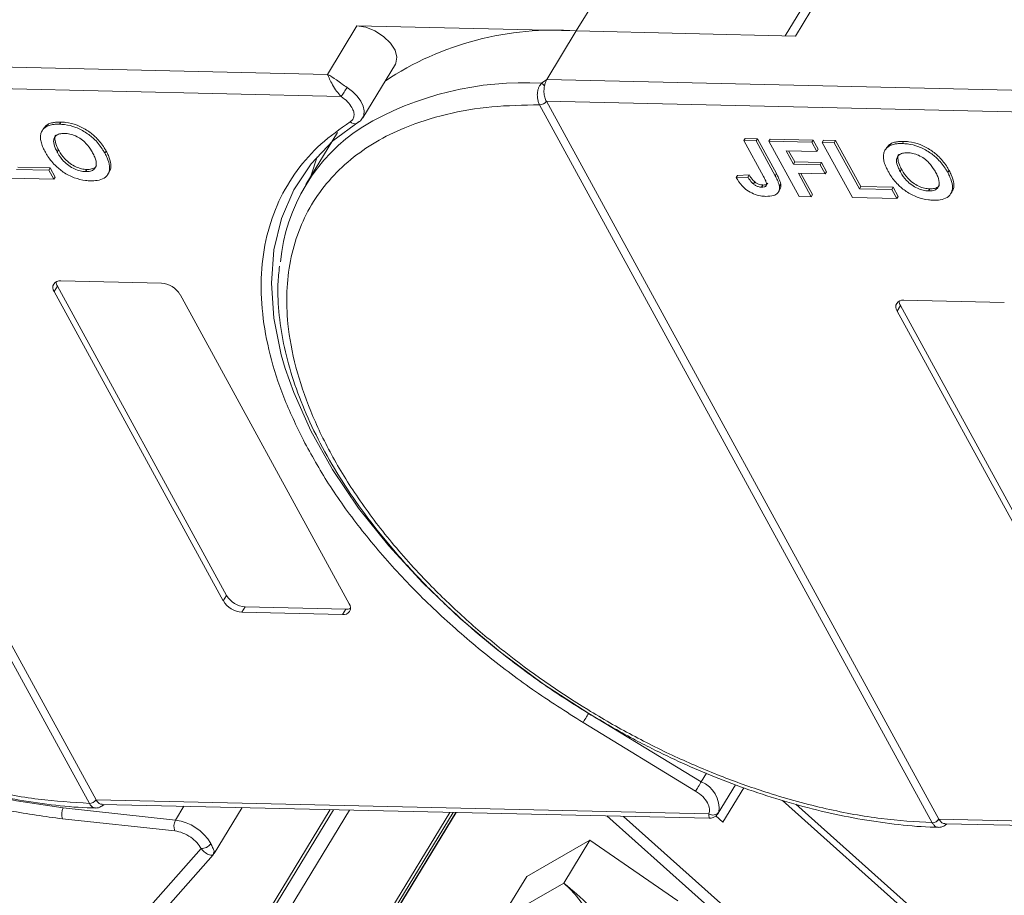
# Model space of a CAD drawing. Header units: millimetres. Extents: x 1678 to 3141, y 466 to 1499.
# Tile 48 of 81: x 2513 to 2569, y 1343 to 1393. Entities that reach past the tile are written whole.
import ezdxf

# ---------------------------------------------------------------- set-up
doc = ezdxf.new("R2010")
doc.units = ezdxf.units.MM

msp = doc.modelspace()

# ---------------------------------------------------------------- linework, layer by layer
at = {"color": 7, "linetype": 'Continuous', "lineweight": 15}
for p, q in [((2546.83, 1395.176), (2544.962, 1392.107)), ((2557.481, 1391.82), (2559.349, 1394.889)), ((2558.535, 1394.543), (2556.886, 1391.833)), ((2532.443, 1392.394), (2530.763, 1389.632)), ((2544.962, 1392.107), (2532.443, 1392.394)), ((2543.282, 1389.345), (2544.962, 1392.107)), ((2544.962, 1392.107), (2557.481, 1391.82)), ((2530.763, 1389.632), (2495.155, 1390.449)), ((2532.769, 1387.149), (2534.637, 1390.218)), ((2495.127, 1389.205), (2531.537, 1388.369)), ((2495.127, 1389.204), (2517.543, 1348.231)), ((2542.983, 1389.133), (2543.282, 1389.345)), ((2578.889, 1388.528), (2543.282, 1389.345)), ((2517.161, 1348.022), (2494.745, 1388.995)), ((2543.253, 1388.101), (2579.664, 1387.265)), ((2543.254, 1388.099), (2565.67, 1347.127)), ((2542.872, 1387.89), (2542.871, 1387.892)), ((2565.288, 1346.918), (2542.872, 1387.89)), ((2515.528, 1386.909), (2515.454, 1386.786)), ((2532.565, 1386.945), (2532.527, 1386.895)), ((2532.794, 1387.195), (2532.769, 1387.149)), ((2514.543, 1386.539), (2514.469, 1386.416)), ((2514.839, 1386.803), (2514.764, 1386.68)), ((2531.332, 1386.313), (2529.52, 1383.336)), ((2532.437, 1386.833), (2532.415, 1386.825)), ((2554.611, 1385.973), (2554.536, 1385.85)), ((2555.653, 1383.81), (2554.536, 1385.85)), ((2554.536, 1385.85), (2555.227, 1385.834)), ((2554.611, 1385.973), (2555.302, 1385.957)), ((2555.302, 1385.957), (2555.227, 1385.834)), ((2555.227, 1385.834), (2556.314, 1383.847)), ((2555.302, 1385.957), (2556.389, 1383.97)), ((2556.039, 1385.94), (2555.964, 1385.817)), ((2557.688, 1382.665), (2555.964, 1385.817)), ((2555.964, 1385.817), (2558.404, 1385.761)), ((2556.039, 1385.94), (2558.479, 1385.884)), ((2558.479, 1385.884), (2558.404, 1385.761)), ((2558.404, 1385.761), (2558.692, 1385.236)), ((2558.479, 1385.884), (2558.766, 1385.358)), ((2559.078, 1385.87), (2559.003, 1385.747)), ((2560.727, 1382.595), (2559.003, 1385.747)), ((2559.003, 1385.747), (2559.694, 1385.731)), ((2559.078, 1385.87), (2559.768, 1385.854)), ((2559.768, 1385.854), (2559.694, 1385.731)), ((2559.768, 1385.854), (2561.205, 1383.228)), ((2563.655, 1385.805), (2563.58, 1385.682)), ((2515.329, 1385.195), (2515.404, 1385.318)), ((2518.124, 1385.249), (2518.049, 1385.126)), ((2558.692, 1385.236), (2556.942, 1385.276)), ((2556.942, 1385.276), (2557.362, 1384.508)), ((2557.086, 1385.273), (2557.437, 1384.631)), ((2558.766, 1385.358), (2558.692, 1385.236)), ((2559.694, 1385.731), (2561.131, 1383.105)), ((2562.67, 1385.435), (2562.595, 1385.312)), ((2562.966, 1385.699), (2562.891, 1385.576)), ((2557.437, 1384.631), (2557.362, 1384.508)), ((2557.437, 1384.631), (2558.956, 1384.596)), ((2513.004, 1384.209), (2514.846, 1384.167)), ((2513.079, 1384.332), (2514.92, 1384.29)), ((2514.92, 1384.29), (2514.846, 1384.167)), ((2514.846, 1384.167), (2515.133, 1383.642)), ((2514.92, 1384.29), (2515.208, 1383.764)), ((2517.018, 1384.202), (2516.943, 1384.079)), ((2518.221, 1383.929), (2518.296, 1384.052)), ((2557.362, 1384.508), (2558.882, 1384.473)), ((2558.956, 1384.596), (2558.882, 1384.473)), ((2558.882, 1384.473), (2559.169, 1383.948)), ((2558.956, 1384.596), (2559.244, 1384.071)), ((2559.244, 1384.071), (2559.169, 1383.948)), ((2563.456, 1384.091), (2563.53, 1384.214)), ((2566.25, 1384.145), (2566.176, 1384.022)), ((2515.133, 1383.642), (2512.601, 1383.7)), ((2515.133, 1383.642), (2515.208, 1383.764)), ((2554.171, 1383.868), (2554.097, 1383.745)), ((2554.765, 1383.77), (2554.097, 1383.745)), ((2554.171, 1383.868), (2554.84, 1383.892)), ((2554.84, 1383.892), (2554.765, 1383.77)), ((2555.148, 1383.498), (2555.073, 1383.375)), ((2556.389, 1383.97), (2556.314, 1383.847)), ((2559.169, 1383.948), (2557.649, 1383.983)), ((2557.649, 1383.983), (2558.379, 1382.649)), ((2557.793, 1383.979), (2558.454, 1382.772)), ((2555.613, 1383.316), (2555.538, 1383.193)), ((2556.515, 1382.929), (2556.59, 1383.052)), ((2556.638, 1383.372), (2556.564, 1383.25)), ((2561.205, 1383.228), (2561.131, 1383.105)), ((2561.131, 1383.105), (2562.972, 1383.063)), ((2561.205, 1383.228), (2563.047, 1383.185)), ((2563.047, 1383.185), (2562.972, 1383.063)), ((2562.972, 1383.063), (2563.26, 1382.537)), ((2563.047, 1383.185), (2563.334, 1382.66)), ((2565.145, 1383.097), (2565.07, 1382.975)), ((2566.348, 1382.825), (2566.422, 1382.947)), ((2558.379, 1382.649), (2557.688, 1382.665)), ((2558.379, 1382.649), (2558.454, 1382.772)), ((2563.26, 1382.537), (2560.727, 1382.595)), ((2563.26, 1382.537), (2563.334, 1382.66)), ((2515.341, 1377.537), (2515.155, 1377.23)), ((2515.341, 1377.537), (2524.998, 1359.886)), ((2515.528, 1377.844), (2521.275, 1377.712)), ((2524.811, 1359.579), (2515.155, 1377.23)), ((2522.338, 1377.065), (2531.994, 1359.414)), ((2563.468, 1376.432), (2563.281, 1376.125)), ((2563.468, 1376.432), (2573.125, 1358.782)), ((2563.655, 1376.739), (2569.401, 1376.607)), ((2572.938, 1358.475), (2563.281, 1376.125)), ((2524.998, 1359.886), (2524.811, 1359.579)), ((2526.061, 1359.239), (2525.874, 1358.932)), ((2531.621, 1358.8), (2525.874, 1358.932)), ((2526.061, 1359.239), (2531.808, 1359.107)), ((2531.808, 1359.107), (2531.621, 1358.8)), ((2552.097, 1349.251), (2545.671, 1353.161)), ((2551.778, 1348.727), (2545.352, 1352.637)), ((2552.392, 1349.737), (2552.097, 1349.251)), ((2553.071, 1347.467), (2554.057, 1349.087)), ((2553.336, 1346.95), (2554.529, 1348.91)), ((2552.53, 1347.427), (2517.544, 1348.23)), ((2556.729, 1348.184), (2581.537, 1326.036)), ((2522.086, 1347.068), (2515.675, 1347.762)), ((2517.162, 1348.02), (2517.161, 1348.022)), ((2517.897, 1347.964), (2552.542, 1347.169)), ((2522.565, 1347.857), (2522.086, 1347.068)), ((2524.283, 1345.159), (2525.879, 1347.781)), ((2525.979, 1339.234), (2531.107, 1347.661)), ((2530.902, 1347.666), (2526.198, 1339.935)), ((2526.58, 1338.708), (2532.015, 1347.64)), ((2581.725, 1326.344), (2557.502, 1347.97)), ((2522.033, 1346.449), (2515.623, 1347.143)), ((2537.739, 1347.509), (2521.076, 1320.126)), ((2521.143, 1319.91), (2537.934, 1347.504)), ((2523.694, 1323.816), (2538.105, 1347.5)), ((2538.086, 1347.501), (2523.742, 1323.927)), ((2546.712, 1347.303), (2568.96, 1327.44)), ((2569.387, 1327.885), (2547.661, 1347.281)), ((2552.934, 1347.309), (2553.336, 1346.95)), ((2600.656, 1346.323), (2565.67, 1347.126)), ((2565.289, 1346.916), (2565.288, 1346.918)), ((2566.024, 1346.86), (2600.669, 1346.065)), ((2542.145, 1343.856), (2545.746, 1345.915)), ((2545.746, 1345.915), (2544.252, 1343.46)), ((2545.746, 1345.915), (2550.765, 1342.458)), ((2523.538, 1345.441), (2506.981, 1326.7)), ((2507.995, 1326.71), (2524.233, 1345.09)), ((2524.259, 1345.172), (2524.252, 1345.125)), ((2541.025, 1342.015), (2542.145, 1343.856)), ((2544.252, 1343.46), (2541.132, 1341.676))]:
    msp.add_line(p, q, dxfattribs=at)
at = {"color": 7, "linetype": 'Continuous', "lineweight": 15, "flags": 128}
for points in [[(2532.443, 1392.394), (2532.945, 1392.316), (2533.468, 1392.11), (2533.954, 1391.799), (2534.352, 1391.417), (2534.619, 1391.004), (2534.726, 1390.605), (2534.661, 1390.263), (2534.637, 1390.218)], [(2531.877, 1388.88), (2532.189, 1388.646), (2532.455, 1388.382), (2532.661, 1388.103), (2532.797, 1387.821), (2532.857, 1387.552), (2532.837, 1387.308), (2532.794, 1387.195)], [(2528.349, 1372.837), (2528.123, 1373.618), (2527.698, 1375.709), (2527.557, 1377.718), (2527.702, 1379.624), (2528.133, 1381.406), (2528.843, 1383.046), (2529.826, 1384.526), (2531.071, 1385.83), (2532.565, 1386.945)], [(2530.161, 1384.923), (2529.819, 1383.874), (2529.797, 1383.792)], [(2515.675, 1347.762), (2513.01, 1348.158), (2510.275, 1348.774), (2507.502, 1349.604), (2504.718, 1350.639), (2501.952, 1351.869), (2499.236, 1353.279), (2496.596, 1354.856), (2494.061, 1356.583), (2491.658, 1358.441), (2489.411, 1360.41), (2487.346, 1362.471), (2485.483, 1364.601), (2483.842, 1366.778), (2482.441, 1368.978), (2481.294, 1371.179), (2480.414, 1373.357), (2479.809, 1375.49), (2479.487, 1377.554)], [(2545.671, 1353.161), (2543.094, 1354.835), (2540.64, 1356.648), (2538.334, 1358.579), (2536.2, 1360.609), (2534.261, 1362.717), (2532.538, 1364.879), (2531.048, 1367.074), (2529.807, 1369.277), (2528.829, 1371.466), (2528.349, 1372.837)], [(2545.352, 1352.637), (2545.381, 1352.685), (2545.417, 1352.743), (2545.457, 1352.809), (2545.5, 1352.88), (2545.545, 1352.954), (2545.589, 1353.027), (2545.632, 1353.097), (2545.671, 1353.161)], [(2551.778, 1348.727), (2551.807, 1348.775), (2551.843, 1348.834), (2551.883, 1348.899), (2551.926, 1348.971), (2551.971, 1349.044), (2552.015, 1349.117), (2552.058, 1349.187), (2552.097, 1349.251)]]:
    msp.add_lwpolyline(points, dxfattribs=at)
at = {"color": 7, "linetype": 'Continuous', "lineweight": 15}
for centre, radius, start, end in [((2543.659, 1374.801), 17.355, 85.6938, 123.6283), ((2542.006, 1370.943), 18.217, 86.9243, 120.4678), ((2542.491, 1388.455), 0.839, 38.6077, 54.0154), ((2525.328, 1392.864), 7.665, 324.103, 328.6891), ((2542.86, 1388.367), 0.475, 271.2703, 325.9023), ((2542.861, 1388.364), 0.473, 271.2927, 326.073), ((2532.316, 1387.186), 0.375, 225.6238, 285.3649), ((2538.348, 1377.965), 10.318, 122.7328, 174.6662), ((2515.458, 1377.466), 0.384, 79.4796, 217.8969), ((2515.823, 1377.824), 0.561, 182.9748, 210.7874), ((2521.182, 1376.362), 1.352, 31.2883, 86.0774), ((2563.585, 1376.361), 0.384, 79.4796, 217.8969), ((2563.95, 1376.719), 0.561, 182.9748, 210.7874), ((2526.154, 1360.588), 1.352, 211.2883, 266.0774), ((2525.967, 1360.281), 1.352, 211.2883, 266.0774), ((2531.691, 1359.178), 0.384, 259.4796, 37.8969), ((2531.841, 1359.667), 0.561, 266.5814, 294.3872), ((2551.501, 1347.75), 1.615, 351.7287, 68.3615), ((2517.15, 1348.495), 0.473, 271.2925, 326.0732), ((2517.151, 1348.492), 0.472, 271.3125, 326.2437), ((2516.325, 1347.396), 0.746, 150.5684, 199.8118), ((2552.766, 1347.776), 0.421, 235.8252, 322.2621), ((2522.735, 1346.702), 0.746, 150.5684, 199.8118), ((2521.737, 1344.379), 2.712, 29.7683, 82.6197), ((2565.277, 1347.391), 0.473, 271.2925, 326.0732), ((2565.278, 1347.388), 0.472, 271.3125, 326.2437), ((2523.554, 1346.091), 0.65, 268.5482, 325.7249), ((2540.818, 1339.288), 5.404, 334.5028, 50.5428)]:
    msp.add_arc(centre, radius, start, end, dxfattribs=at)
for points, knots in [([(2530.763, 1389.632), (2530.924, 1389.537), (2531.173, 1389.389), (2531.566, 1389.094), (2531.78, 1388.947), (2531.877, 1388.88)], [0, 0, 0, 0, 0.498413, 0.772928, 1, 1, 1, 1]), ([(2531.537, 1388.369), (2531.448, 1388.466), (2531.259, 1388.672), (2531.04, 1389.036), (2530.867, 1389.377), (2530.798, 1389.547), (2530.763, 1389.632)], [0, 0, 0, 0, 0.23435, 0.498195, 0.748869, 1, 1, 1, 1]), ([(2542.871, 1387.892), (2542.842, 1387.954), (2542.79, 1388.066), (2542.744, 1388.283), (2542.733, 1388.496), (2542.759, 1388.701), (2542.809, 1388.872), (2542.882, 1389.019), (2542.951, 1389.097), (2542.983, 1389.133)], [0, 0, 0, 0, 0.172016, 0.312756, 0.499599, 0.630391, 0.758026, 0.889228, 1, 1, 1, 1]), ([(2517.161, 1348.022), (2516.197, 1348.082), (2514.24, 1348.203), (2511.094, 1348.781), (2508.061, 1349.601), (2505.218, 1350.604), (2502.609, 1351.709), (2500.019, 1352.994), (2496.632, 1354.934), (2493.434, 1357.164), (2490.541, 1359.596), (2488.364, 1361.67), (2486.26, 1363.994), (2484.348, 1366.527), (2482.802, 1369.04), (2481.603, 1371.545), (2480.757, 1374.053), (2480.339, 1376.338), (2480.274, 1378.364), (2480.477, 1380.129), (2480.945, 1381.788), (2481.927, 1383.826), (2483.42, 1385.55), (2485.359, 1386.902), (2487.164, 1387.798), (2489.365, 1388.498), (2491.95, 1388.945), (2493.823, 1388.978), (2494.745, 1388.995)], [0, 0, 0, 0, 0.038862, 0.078912, 0.1200677, 0.1522272, 0.1843815, 0.2172151, 0.2500433, 0.3156185, 0.347778, 0.3799323, 0.4210926, 0.4611415, 0.5, 0.5388632, 0.578912, 0.6200677, 0.6522272, 0.6843815, 0.7172151, 0.7500433, 0.8156185, 0.847778, 0.8799323, 0.9210926, 0.9611404, 1, 1, 1, 1]), ([(2543.146, 1388.978), (2543.133, 1388.881), (2543.106, 1388.686), (2543.14, 1388.39), (2543.201, 1388.2), (2543.246, 1388.114), (2543.253, 1388.101)], [0, 0, 0, 0, 0.313335, 0.626691, 0.940048, 1, 1, 1, 1]), ([(2543.253, 1388.101), (2543.253, 1388.1), (2543.253, 1388.1), (2543.254, 1388.1), (2543.254, 1388.099), (2543.254, 1388.099)], [0, 0, 0, 0, 0.384699, 0.69235, 1, 1, 1, 1]), ([(2565.288, 1346.918), (2564.324, 1346.977), (2562.367, 1347.098), (2559.221, 1347.677), (2556.188, 1348.497), (2553.344, 1349.5), (2550.736, 1350.605), (2548.145, 1351.889), (2544.758, 1353.83), (2541.561, 1356.059), (2538.668, 1358.492), (2536.491, 1360.566), (2534.387, 1362.89), (2532.475, 1365.422), (2530.929, 1367.935), (2529.729, 1370.441), (2528.884, 1372.948), (2528.466, 1375.234), (2528.4, 1377.259), (2528.604, 1379.025), (2529.072, 1380.683), (2530.054, 1382.722), (2531.546, 1384.446), (2533.486, 1385.798), (2535.291, 1386.694), (2537.492, 1387.394), (2540.077, 1387.841), (2541.949, 1387.874), (2542.872, 1387.89)], [0, 0, 0, 0, 0.038862, 0.078912, 0.1200677, 0.1522272, 0.1843815, 0.2172151, 0.2500433, 0.3156185, 0.347778, 0.3799323, 0.4210926, 0.4611415, 0.5, 0.5388632, 0.578912, 0.6200677, 0.6522272, 0.6843815, 0.7172151, 0.7500433, 0.8156185, 0.847778, 0.8799323, 0.9210926, 0.9611404, 1, 1, 1, 1]), ([(2532.053, 1386.918), (2532.107, 1386.962), (2532.217, 1387.05), (2532.283, 1387.25), (2532.272, 1387.483), (2532.195, 1387.65), (2532.157, 1387.733)], [0, 0, 0, 0, 0.2455128, 0.5, 0.7544872, 1, 1, 1, 1]), ([(2514.839, 1386.803), (2514.875, 1386.817), (2514.947, 1386.847), (2515.063, 1386.874), (2515.177, 1386.894), (2515.289, 1386.905), (2515.406, 1386.911), (2515.488, 1386.91), (2515.528, 1386.909)], [0, 0, 0, 0, 0.185429, 0.37219, 0.527708, 0.683877, 0.841678, 1, 1, 1, 1]), ([(2515.528, 1386.909), (2515.626, 1386.904), (2515.921, 1386.889), (2516.458, 1386.755), (2517.07, 1386.438), (2517.621, 1385.985), (2517.94, 1385.573), (2518.088, 1385.312), (2518.124, 1385.249)], [0, 0, 0, 0, 0.101398, 0.306996, 0.506144, 0.685262, 0.924557, 1, 1, 1, 1]), ([(2529.38, 1368.745), (2528.983, 1369.57), (2528.191, 1371.22), (2527.429, 1373.644), (2526.995, 1376.009), (2526.928, 1378.286), (2527.239, 1380.44), (2527.924, 1382.418), (2528.97, 1384.169), (2530.32, 1385.701), (2531.475, 1386.512), (2532.053, 1386.918)], [0, 0, 0, 0, 0.109778, 0.219542, 0.32932, 0.441716, 0.554889, 0.668062, 0.780458, 0.890226, 1, 1, 1, 1]), ([(2532.415, 1386.824), (2532.495, 1386.874), (2532.657, 1386.974), (2532.754, 1387.132), (2532.802, 1387.212)], [0, 0, 0, 0, 0.4957618, 1, 1, 1, 1]), ([(2514.372, 1385.988), (2514.373, 1386.062), (2514.377, 1386.211), (2514.47, 1386.453), (2514.613, 1386.607), (2514.748, 1386.672), (2514.764, 1386.68)], [0, 0, 0, 0, 0.250896, 0.502166, 0.940512, 1, 1, 1, 1]), ([(2514.547, 1386.536), (2514.615, 1386.628), (2514.693, 1386.733), (2514.823, 1386.795), (2514.839, 1386.803)], [0, 0, 0, 0, 0.874905, 1, 1, 1, 1]), ([(2514.764, 1386.68), (2514.8, 1386.695), (2514.872, 1386.724), (2514.988, 1386.751), (2515.102, 1386.771), (2515.215, 1386.782), (2515.332, 1386.788), (2515.413, 1386.787), (2515.454, 1386.786)], [0, 0, 0, 0, 0.185429, 0.37219, 0.527708, 0.683877, 0.841678, 1, 1, 1, 1]), ([(2515.454, 1386.786), (2515.551, 1386.781), (2515.846, 1386.766), (2516.383, 1386.633), (2516.995, 1386.315), (2517.546, 1385.863), (2517.865, 1385.45), (2518.013, 1385.189), (2518.049, 1385.126)], [0, 0, 0, 0, 0.101398, 0.306996, 0.506144, 0.685262, 0.924557, 1, 1, 1, 1]), ([(2514.65, 1385.19), (2514.627, 1385.232), (2514.582, 1385.316), (2514.521, 1385.446), (2514.465, 1385.581), (2514.419, 1385.718), (2514.384, 1385.856), (2514.376, 1385.944), (2514.372, 1385.988)], [0, 0, 0, 0, 0.15395, 0.308181, 0.478699, 0.649961, 0.824203, 1, 1, 1, 1]), ([(2515.329, 1385.195), (2515.286, 1385.279), (2515.177, 1385.491), (2515.097, 1385.791), (2515.158, 1386.048), (2515.328, 1386.202), (2515.547, 1386.259), (2515.698, 1386.26), (2515.75, 1386.261)], [0, 0, 0, 0, 0.158617, 0.400864, 0.573059, 0.745486, 0.912985, 1, 1, 1, 1]), ([(2515.404, 1385.318), (2515.36, 1385.402), (2515.249, 1385.616), (2515.183, 1385.906), (2515.197, 1386.109), (2515.255, 1386.161), (2515.256, 1386.162)], [0, 0, 0, 0, 0.274858, 0.694634, 0.993023, 1, 1, 1, 1]), ([(2515.75, 1386.261), (2515.849, 1386.253), (2516.049, 1386.238), (2516.383, 1386.126), (2516.706, 1385.939), (2517.036, 1385.644), (2517.229, 1385.373), (2517.33, 1385.192), (2517.35, 1385.157)], [0, 0, 0, 0, 0.160292, 0.321922, 0.490761, 0.657569, 0.933883, 1, 1, 1, 1]), ([(2562.966, 1385.699), (2563.002, 1385.713), (2563.074, 1385.743), (2563.189, 1385.77), (2563.303, 1385.789), (2563.416, 1385.801), (2563.533, 1385.806), (2563.614, 1385.805), (2563.655, 1385.805)], [0, 0, 0, 0, 0.1854289, 0.3721896, 0.5277082, 0.6838775, 0.8416784, 1, 1, 1, 1]), ([(2563.655, 1385.805), (2563.752, 1385.8), (2564.047, 1385.785), (2564.584, 1385.651), (2565.197, 1385.334), (2565.748, 1384.881), (2566.066, 1384.468), (2566.215, 1384.207), (2566.25, 1384.145)], [0, 0, 0, 0, 0.101398, 0.306996, 0.506144, 0.685262, 0.924557, 1, 1, 1, 1]), ([(2517.232, 1383.553), (2517.135, 1383.558), (2516.84, 1383.574), (2516.3, 1383.705), (2515.685, 1384.023), (2515.135, 1384.478), (2514.825, 1384.881), (2514.681, 1385.134), (2514.65, 1385.19)], [0, 0, 0, 0, 0.102171, 0.30922, 0.51365, 0.692275, 0.932413, 1, 1, 1, 1]), ([(2516.943, 1384.079), (2516.844, 1384.087), (2516.643, 1384.103), (2516.307, 1384.224), (2515.971, 1384.418), (2515.622, 1384.733), (2515.435, 1385.006), (2515.339, 1385.177), (2515.329, 1385.195)], [0, 0, 0, 0, 0.15971, 0.320429, 0.491074, 0.67705, 0.96629, 1, 1, 1, 1]), ([(2517.018, 1384.202), (2516.918, 1384.21), (2516.718, 1384.226), (2516.382, 1384.346), (2516.046, 1384.541), (2515.697, 1384.856), (2515.509, 1385.129), (2515.414, 1385.3), (2515.404, 1385.318)], [0, 0, 0, 0, 0.1597099, 0.3204292, 0.4910735, 0.6770503, 0.9662903, 1, 1, 1, 1]), ([(2518.124, 1385.249), (2518.168, 1385.165), (2518.3, 1384.911), (2518.406, 1384.518), (2518.403, 1384.189), (2518.299, 1384.08), (2518.281, 1384.062)], [0, 0, 0, 0, 0.192169, 0.579672, 0.929764, 1, 1, 1, 1]), ([(2562.498, 1384.883), (2562.5, 1384.958), (2562.504, 1385.107), (2562.596, 1385.348), (2562.739, 1385.503), (2562.875, 1385.568), (2562.891, 1385.576)], [0, 0, 0, 0, 0.250896, 0.502166, 0.940512, 1, 1, 1, 1]), ([(2562.674, 1385.431), (2562.742, 1385.524), (2562.819, 1385.629), (2562.95, 1385.691), (2562.966, 1385.699)], [0, 0, 0, 0, 0.874905, 1, 1, 1, 1]), ([(2562.891, 1385.576), (2562.927, 1385.59), (2562.999, 1385.62), (2563.115, 1385.647), (2563.229, 1385.667), (2563.341, 1385.678), (2563.458, 1385.684), (2563.54, 1385.683), (2563.58, 1385.682)], [0, 0, 0, 0, 0.185429, 0.37219, 0.527708, 0.683877, 0.841678, 1, 1, 1, 1]), ([(2563.58, 1385.682), (2563.678, 1385.677), (2563.973, 1385.662), (2564.51, 1385.528), (2565.122, 1385.211), (2565.673, 1384.758), (2565.992, 1384.346), (2566.14, 1384.085), (2566.176, 1384.022)], [0, 0, 0, 0, 0.101398, 0.306996, 0.506144, 0.685262, 0.924557, 1, 1, 1, 1]), ([(2517.35, 1385.157), (2517.393, 1385.074), (2517.514, 1384.837), (2517.594, 1384.51), (2517.49, 1384.251), (2517.298, 1384.112), (2517.09, 1384.079), (2516.967, 1384.079), (2516.943, 1384.079)], [0, 0, 0, 0, 0.1585903, 0.4472388, 0.6203806, 0.7935748, 0.9612953, 1, 1, 1, 1]), ([(2518.049, 1385.126), (2518.093, 1385.042), (2518.224, 1384.789), (2518.343, 1384.388), (2518.29, 1383.977), (2518.038, 1383.692), (2517.657, 1383.561), (2517.361, 1383.556), (2517.232, 1383.553)], [0, 0, 0, 0, 0.101888, 0.307343, 0.492963, 0.678647, 0.860791, 1, 1, 1, 1]), ([(2562.776, 1384.086), (2562.754, 1384.128), (2562.708, 1384.212), (2562.648, 1384.342), (2562.592, 1384.476), (2562.545, 1384.614), (2562.511, 1384.751), (2562.503, 1384.839), (2562.498, 1384.883)], [0, 0, 0, 0, 0.15395, 0.308181, 0.478699, 0.649961, 0.824203, 1, 1, 1, 1]), ([(2563.456, 1384.091), (2563.412, 1384.175), (2563.303, 1384.387), (2563.223, 1384.687), (2563.285, 1384.943), (2563.454, 1385.098), (2563.673, 1385.155), (2563.825, 1385.156), (2563.876, 1385.157)], [0, 0, 0, 0, 0.1586166, 0.4008637, 0.5730594, 0.7454856, 0.9129852, 1, 1, 1, 1]), ([(2563.53, 1384.214), (2563.487, 1384.298), (2563.376, 1384.511), (2563.31, 1384.801), (2563.324, 1385.005), (2563.381, 1385.057), (2563.383, 1385.058)], [0, 0, 0, 0, 0.274858, 0.694634, 0.993023, 1, 1, 1, 1]), ([(2563.876, 1385.157), (2563.976, 1385.149), (2564.176, 1385.134), (2564.51, 1385.021), (2564.832, 1384.835), (2565.162, 1384.54), (2565.355, 1384.268), (2565.457, 1384.088), (2565.477, 1384.053)], [0, 0, 0, 0, 0.160292, 0.321922, 0.490761, 0.657569, 0.933883, 1, 1, 1, 1]), ([(2517.564, 1384.428), (2517.558, 1384.414), (2517.528, 1384.328), (2517.367, 1384.238), (2517.165, 1384.201), (2517.041, 1384.202), (2517.018, 1384.202)], [0, 0, 0, 0, 0.084934, 0.502415, 0.906703, 1, 1, 1, 1]), ([(2565.359, 1382.449), (2565.262, 1382.454), (2564.967, 1382.469), (2564.427, 1382.6), (2563.812, 1382.919), (2563.262, 1383.373), (2562.952, 1383.777), (2562.808, 1384.03), (2562.776, 1384.086)], [0, 0, 0, 0, 0.102171, 0.30922, 0.51365, 0.692275, 0.932413, 1, 1, 1, 1]), ([(2565.07, 1382.975), (2564.97, 1382.983), (2564.77, 1382.999), (2564.434, 1383.119), (2564.098, 1383.314), (2563.749, 1383.629), (2563.561, 1383.902), (2563.466, 1384.073), (2563.456, 1384.091)], [0, 0, 0, 0, 0.15971, 0.320429, 0.491074, 0.67705, 0.96629, 1, 1, 1, 1]), ([(2565.145, 1383.097), (2565.045, 1383.105), (2564.844, 1383.121), (2564.509, 1383.242), (2564.173, 1383.437), (2563.824, 1383.752), (2563.636, 1384.025), (2563.54, 1384.196), (2563.53, 1384.214)], [0, 0, 0, 0, 0.15971, 0.320429, 0.491074, 0.67705, 0.96629, 1, 1, 1, 1]), ([(2565.477, 1384.053), (2565.52, 1383.969), (2565.641, 1383.733), (2565.72, 1383.406), (2565.616, 1383.147), (2565.425, 1383.008), (2565.216, 1382.974), (2565.093, 1382.975), (2565.07, 1382.975)], [0, 0, 0, 0, 0.15859, 0.447239, 0.620381, 0.793575, 0.961295, 1, 1, 1, 1]), ([(2566.25, 1384.145), (2566.294, 1384.061), (2566.427, 1383.807), (2566.532, 1383.414), (2566.53, 1383.085), (2566.425, 1382.976), (2566.408, 1382.958)], [0, 0, 0, 0, 0.192169, 0.579672, 0.929764, 1, 1, 1, 1]), ([(2555.781, 1382.669), (2555.683, 1382.675), (2555.46, 1382.688), (2555.08, 1382.797), (2554.71, 1383.008), (2554.352, 1383.332), (2554.197, 1383.583), (2554.097, 1383.745)], [0, 0, 0, 0, 0.155292, 0.353145, 0.543243, 0.704067, 1, 1, 1, 1]), ([(2555.073, 1383.375), (2555.047, 1383.399), (2554.994, 1383.447), (2554.934, 1383.519), (2554.884, 1383.586), (2554.842, 1383.647), (2554.802, 1383.708), (2554.778, 1383.749), (2554.765, 1383.77)], [0, 0, 0, 0, 0.1938055, 0.3931273, 0.5440688, 0.6954121, 0.8476129, 1, 1, 1, 1]), ([(2554.84, 1383.892), (2554.853, 1383.871), (2554.878, 1383.829), (2554.92, 1383.765), (2554.966, 1383.698), (2555.018, 1383.63), (2555.076, 1383.562), (2555.124, 1383.52), (2555.148, 1383.498)], [0, 0, 0, 0, 0.155996, 0.312125, 0.480895, 0.650212, 0.823248, 1, 1, 1, 1]), ([(2555.148, 1383.498), (2555.196, 1383.463), (2555.286, 1383.396), (2555.439, 1383.337), (2555.545, 1383.319), (2555.601, 1383.317), (2555.613, 1383.316)], [0, 0, 0, 0, 0.330398, 0.624767, 0.917361, 1, 1, 1, 1]), ([(2555.653, 1383.81), (2555.697, 1383.726), (2555.773, 1383.58), (2555.834, 1383.405), (2555.83, 1383.294), (2555.779, 1383.235), (2555.682, 1383.196), (2555.593, 1383.194), (2555.538, 1383.193)], [0, 0, 0, 0, 0.292027, 0.504854, 0.613905, 0.723685, 0.829816, 1, 1, 1, 1]), ([(2556.314, 1383.847), (2556.337, 1383.805), (2556.382, 1383.721), (2556.437, 1383.608), (2556.482, 1383.508), (2556.515, 1383.421), (2556.546, 1383.334), (2556.558, 1383.278), (2556.564, 1383.25)], [0, 0, 0, 0, 0.2082698, 0.416707, 0.5614806, 0.7065734, 0.8528245, 1, 1, 1, 1]), ([(2556.389, 1383.97), (2556.411, 1383.928), (2556.456, 1383.844), (2556.512, 1383.731), (2556.557, 1383.631), (2556.59, 1383.544), (2556.621, 1383.457), (2556.633, 1383.401), (2556.638, 1383.372)], [0, 0, 0, 0, 0.2082698, 0.416707, 0.5614806, 0.7065734, 0.8528245, 1, 1, 1, 1]), ([(2566.176, 1384.022), (2566.219, 1383.938), (2566.35, 1383.685), (2566.469, 1383.284), (2566.416, 1382.873), (2566.165, 1382.588), (2565.783, 1382.456), (2565.487, 1382.451), (2565.359, 1382.449)], [0, 0, 0, 0, 0.101888, 0.307343, 0.492963, 0.678647, 0.860791, 1, 1, 1, 1]), ([(2555.538, 1383.193), (2555.508, 1383.195), (2555.446, 1383.198), (2555.356, 1383.22), (2555.273, 1383.25), (2555.202, 1383.286), (2555.135, 1383.328), (2555.094, 1383.359), (2555.073, 1383.375)], [0, 0, 0, 0, 0.202387, 0.410907, 0.557829, 0.709472, 0.853224, 1, 1, 1, 1]), ([(2555.613, 1383.316), (2555.673, 1383.318), (2555.77, 1383.321), (2555.864, 1383.363), (2555.883, 1383.404), (2555.891, 1383.421)], [0, 0, 0, 0, 0.495374, 0.790754, 1, 1, 1, 1]), ([(2556.564, 1383.25), (2556.568, 1383.172), (2556.576, 1383.017), (2556.462, 1382.831), (2556.214, 1382.682), (2555.944, 1382.674), (2555.781, 1382.669)], [0, 0, 0, 0, 0.20646, 0.413515, 0.645211, 1, 1, 1, 1]), ([(2556.638, 1383.372), (2556.646, 1383.293), (2556.658, 1383.173), (2556.598, 1383.087), (2556.578, 1383.059)], [0, 0, 0, 0, 0.6631606, 1, 1, 1, 1]), ([(2565.69, 1383.324), (2565.685, 1383.309), (2565.655, 1383.224), (2565.494, 1383.134), (2565.291, 1383.097), (2565.168, 1383.097), (2565.145, 1383.097)], [0, 0, 0, 0, 0.084934, 0.502415, 0.906703, 1, 1, 1, 1]), ([(2528.021, 1378.675), (2527.984, 1378.338), (2527.884, 1377.435), (2527.975, 1375.882), (2528.266, 1374.044), (2528.784, 1372.161), (2529.511, 1370.253), (2530.441, 1368.336), (2531.562, 1366.426), (2532.861, 1364.539), (2534.323, 1362.693), (2535.923, 1360.911), (2537.623, 1359.224), (2539.364, 1357.671), (2540.966, 1356.376), (2542.449, 1355.271), (2543.95, 1354.225), (2545.053, 1353.535), (2545.663, 1353.154)], [0, 0, 0, 0, 0.04157, 0.111425, 0.181343, 0.251234, 0.321027, 0.390661, 0.460062, 0.529153, 0.597797, 0.665722, 0.732344, 0.796145, 0.855223, 0.897404, 0.943271, 1, 1, 1, 1]), ([(2515.623, 1347.143), (2514.627, 1347.276), (2512.636, 1347.543), (2509.509, 1348.301), (2506.317, 1349.319), (2503.09, 1350.62), (2499.908, 1352.17), (2496.845, 1353.929), (2493.94, 1355.865), (2491.22, 1357.955), (2488.695, 1360.183), (2486.381, 1362.542), (2484.317, 1365.008), (2482.509, 1367.551), (2481.583, 1369.258), (2481.12, 1370.111)], [0, 0, 0, 0, 0.07578, 0.151564, 0.229159, 0.30729, 0.385421, 0.463015, 0.538792, 0.614579, 0.690356, 0.766144, 0.843738, 0.921869, 1, 1, 1, 1]), ([(2545.352, 1352.637), (2544.377, 1353.256), (2542.426, 1354.494), (2539.668, 1356.59), (2537.07, 1358.842), (2534.686, 1361.241), (2532.58, 1363.727), (2530.77, 1366.242), (2529.839, 1367.917), (2529.38, 1368.745)], [0, 0, 0, 0, 0.140647, 0.281304, 0.425319, 0.570331, 0.715342, 0.859358, 1, 1, 1, 1]), ([(2497.537, 1354.258), (2498.385, 1353.76), (2499.574, 1353.062), (2501.373, 1352.138), (2502.917, 1351.402), (2504.771, 1350.61), (2506.721, 1349.877), (2508.754, 1349.221), (2510.83, 1348.666), (2512.923, 1348.227), (2514.998, 1347.928), (2516.534, 1347.776), (2517.35, 1347.77), (2517.508, 1347.769)], [0, 0, 0, 0, 0.130517, 0.183018, 0.269988, 0.35985, 0.455797, 0.555409, 0.657717, 0.761961, 0.867622, 0.974343, 1, 1, 1, 1]), ([(2545.663, 1353.154), (2546.511, 1352.656), (2547.7, 1351.958), (2549.5, 1351.034), (2551.044, 1350.297), (2552.898, 1349.506), (2554.847, 1348.773), (2556.881, 1348.116), (2558.957, 1347.562), (2561.049, 1347.123), (2563.125, 1346.824), (2564.661, 1346.672), (2565.476, 1346.666), (2565.634, 1346.665)], [0, 0, 0, 0, 0.130517, 0.1830179, 0.2699884, 0.3598498, 0.4557967, 0.5554091, 0.6577173, 0.7619608, 0.8676216, 0.9743435, 1, 1, 1, 1]), ([(2517.543, 1348.231), (2517.543, 1348.231), (2517.543, 1348.231), (2517.543, 1348.23), (2517.544, 1348.23), (2517.544, 1348.23)], [0, 0, 0, 0, 0.384666, 0.692333, 1, 1, 1, 1]), ([(2517.544, 1348.23), (2517.587, 1348.167), (2517.672, 1348.042), (2517.803, 1347.962), (2517.878, 1347.972), (2517.897, 1347.975)], [0, 0, 0, 0, 0.42964, 0.85928, 1, 1, 1, 1]), ([(2517.507, 1347.76), (2517.46, 1347.767), (2517.376, 1347.781), (2517.257, 1347.873), (2517.196, 1347.968), (2517.162, 1348.02)], [0, 0, 0, 0, 0.351708, 0.643429, 1, 1, 1, 1]), ([(2517.515, 1347.756), (2517.569, 1347.759), (2517.675, 1347.766), (2517.844, 1347.837), (2517.946, 1347.916), (2518.006, 1347.962)], [0, 0, 0, 0, 0.313627, 0.602894, 1, 1, 1, 1]), ([(2552.543, 1347.17), (2552.544, 1347.177), (2552.545, 1347.192), (2552.535, 1347.352), (2552.53, 1347.427)], [0, 0, 0, 0, 0.529586, 1, 1, 1, 1]), ([(2552.544, 1347.169), (2552.622, 1347.176), (2552.752, 1347.187), (2552.938, 1347.293), (2553.019, 1347.398), (2553.062, 1347.453)], [0, 0, 0, 0, 0.411574, 0.687573, 1, 1, 1, 1]), ([(2565.67, 1347.127), (2565.67, 1347.127), (2565.67, 1347.126), (2565.67, 1347.126), (2565.67, 1347.126), (2565.67, 1347.126)], [0, 0, 0, 0, 0.384666, 0.692333, 1, 1, 1, 1]), ([(2565.67, 1347.126), (2565.713, 1347.063), (2565.799, 1346.937), (2565.929, 1346.858), (2566.005, 1346.868), (2566.023, 1346.871)], [0, 0, 0, 0, 0.42964, 0.85928, 1, 1, 1, 1]), ([(2565.633, 1346.655), (2565.587, 1346.663), (2565.502, 1346.677), (2565.384, 1346.769), (2565.322, 1346.864), (2565.289, 1346.916)], [0, 0, 0, 0, 0.351708, 0.643429, 1, 1, 1, 1]), ([(2565.641, 1346.652), (2565.696, 1346.655), (2565.802, 1346.661), (2565.971, 1346.733), (2566.073, 1346.812), (2566.132, 1346.857)], [0, 0, 0, 0, 0.313627, 0.602894, 1, 1, 1, 1]), ([(2524.252, 1345.125), (2524.233, 1345.097), (2524.195, 1345.042), (2524.024, 1345.064), (2523.791, 1345.181), (2523.619, 1345.358), (2523.538, 1345.441)], [0, 0, 0, 0, 0.251519, 0.501784, 0.765632, 1, 1, 1, 1]), ([(2524.092, 1345.725), (2524.13, 1345.648), (2524.216, 1345.478), (2524.309, 1345.273), (2524.277, 1345.209), (2524.259, 1345.172)], [0, 0, 0, 0, 0.259424, 0.573072, 1, 1, 1, 1]), ([(2546.916, 1336.834), (2547.03, 1337.096), (2547.32, 1337.766), (2547.255, 1339.078), (2546.771, 1340.642), (2545.78, 1342.228), (2544.76, 1343.051), (2544.252, 1343.46)], [0, 0, 0, 0, 0.125713, 0.321276, 0.524466, 0.763484, 1, 1, 1, 1])]:
    msp.add_open_spline(points, degree=3, knots=knots, dxfattribs=at)
for points in [[(2543.282, 1389.345), (2543.253, 1389.291), (2543.194, 1389.182), (2543.162, 1389.046), (2543.146, 1388.978)], [(2532.157, 1387.733), (2532.08, 1387.849), (2531.928, 1388.082), (2531.668, 1388.274), (2531.537, 1388.369)], [(2552.459, 1348.051), (2552.376, 1348.177), (2552.21, 1348.428), (2551.922, 1348.627), (2551.778, 1348.727)], [(2552.53, 1347.427), (2552.557, 1347.519), (2552.612, 1347.704), (2552.51, 1347.935), (2552.459, 1348.051)], [(2522.947, 1346.088), (2522.797, 1346.179), (2522.497, 1346.362), (2522.188, 1346.42), (2522.033, 1346.449)], [(2523.538, 1345.441), (2523.468, 1345.558), (2523.328, 1345.792), (2523.074, 1345.989), (2522.947, 1346.088)]]:
    msp.add_open_spline(points, degree=3, dxfattribs=at)

doc.saveas('drawing.dxf')
